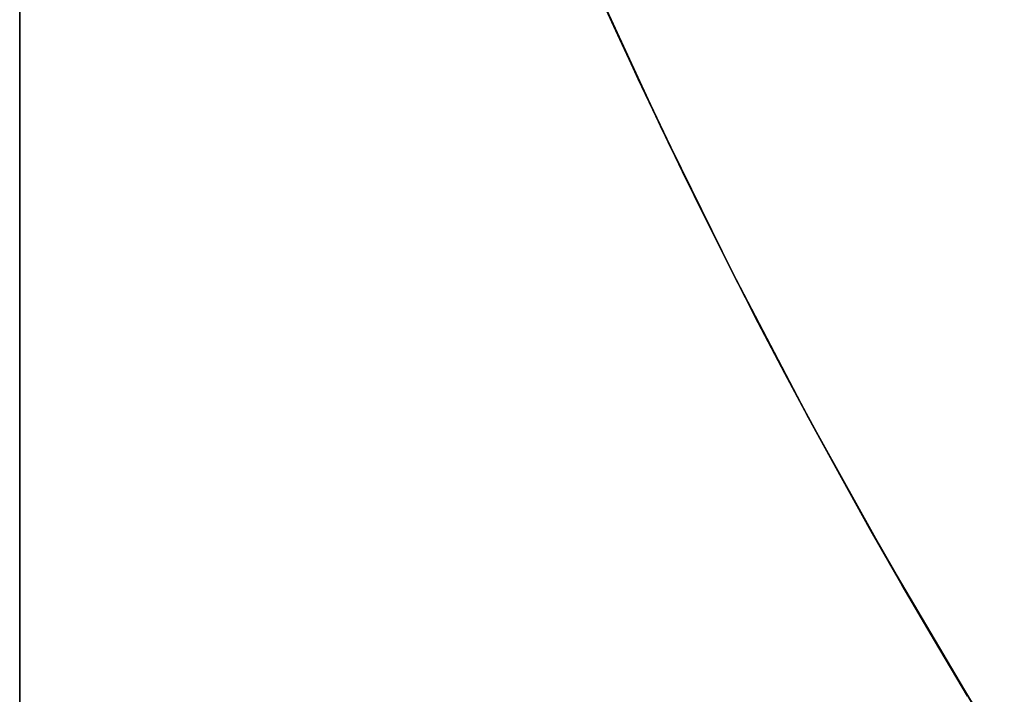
# Model space of a CAD drawing. Header units: millimetres. Extents: x -15 to 7, y 1 to 148.
# Tile 11 of 256: x -7.845 to -7.7253, y 12.4659 to 12.5479. Entities that reach past the tile are written whole.
import ezdxf

# ---------------------------------------------------------------- set-up
doc = ezdxf.new("R2010")
doc.units = ezdxf.units.MM
doc.header["$MEASUREMENT"] = 0
doc.layers.add('Default', color=7, linetype='Continuous', true_color=0x000000)

msp = doc.modelspace()

# ---------------------------------------------------------------- linework, layer by layer
at = {"layer": 'Default', "color": 254, "true_color": 0xcad1ee}
for points in [[(-7.845, 8.20198), (-7.845, 103.34668)], [(-7.845, 69.82698), (-7.845, 8.24144)], [(-7.58895, 12.29263), (-7.60367, 12.30664), (-7.61804, 12.32102), (-7.63204, 12.33576), (-7.64565, 12.35084), (-7.65887, 12.36626), (-7.67168, 12.38199), (-7.68407, 12.39802), (-7.69604, 12.41433), (-7.70756, 12.43091), (-7.71864, 12.44773), (-7.72927, 12.46479), (-7.73943, 12.48205), (-7.74913, 12.49951), (-7.75836, 12.51715), (-7.76711, 12.53494), (-7.77539, 12.55286), (-7.78319, 12.57091), (-7.79051, 12.58906), (-7.79735, 12.60729), (-7.80372, 12.62558), (-7.80961, 12.64392)], [(-7.80961, 12.64392), (-7.80372, 12.62558), (-7.79735, 12.60729), (-7.79051, 12.58906), (-7.78319, 12.57091), (-7.77539, 12.55286), (-7.76711, 12.53494), (-7.75836, 12.51715), (-7.74913, 12.49951), (-7.73943, 12.48205), (-7.72927, 12.46479), (-7.71864, 12.44773), (-7.70756, 12.43091), (-7.69604, 12.41433), (-7.68407, 12.39802), (-7.67168, 12.38199), (-7.65887, 12.36626), (-7.64565, 12.35084), (-7.63204, 12.33576), (-7.61804, 12.32102), (-7.60367, 12.30664), (-7.58895, 12.29263)]]:
    msp.add_lwpolyline(points, dxfattribs=at)
at = {"layer": 'Default', "color": 254, "true_color": 0xcad1ee, "extrusion": (1, 0, 0)}
msp.add_lwpolyline([(13.11091, -102.76454), (13.04655, -102.76383), (12.98163, -102.76166), (12.91621, -102.758), (12.85034, -102.75281), (12.78405, -102.74606), (12.7174, -102.73772), (12.65044, -102.72775), (12.58322, -102.71613), (12.51581, -102.70283), (12.44825, -102.68782), (12.38061, -102.67108), (12.31296, -102.6526), (12.24534, -102.63236), (12.17784, -102.61034), (12.11052, -102.58653), (12.04344, -102.56093), (11.97667, -102.53353), (11.91029, -102.50434), (11.84436, -102.47335), (11.77896, -102.44057), (11.71415, -102.40601), (11.65001, -102.36969), (11.5866, -102.33162), (11.52401, -102.29183), (11.46228, -102.25034), (11.40151, -102.20718), (11.34174, -102.16237), (11.28305, -102.11597), (11.2255, -102.068), (11.16915, -102.01851), (11.11407, -101.96754), (11.0603, -101.91515), (11.00791, -101.86139), (10.95695, -101.8063), (10.90746, -101.74996), (10.85949, -101.69241), (10.81308, -101.63372), (10.76828, -101.57395), (10.72512, -101.51317), (10.68363, -101.45145), (10.64384, -101.38885), (10.60577, -101.32545), (10.56945, -101.26131), (10.53489, -101.1965), (10.50211, -101.13109), (10.47112, -101.06517), (10.44193, -100.99878), (10.41453, -100.93202), (10.38893, -100.86494), (10.36512, -100.79761), (10.3431, -100.73011), (10.32286, -100.6625), (10.30438, -100.59485), (10.28764, -100.52721), (10.27263, -100.45965), (10.25933, -100.39224), (10.24771, -100.32502), (10.23774, -100.25806), (10.22939, -100.19141), (10.22265, -100.12512), (10.21746, -100.05924), (10.2138, -99.99383), (10.21163, -99.92891), (10.21091, -99.86454), (10.21163, -99.80018), (10.2138, -99.73526), (10.21746, -99.66984), (10.22265, -99.60397), (10.22939, -99.53768), (10.23774, -99.47103), (10.24771, -99.40407), (10.25933, -99.33685), (10.27263, -99.26944), (10.28764, -99.20188), (10.30438, -99.13424), (10.32286, -99.06658), (10.3431, -98.99897), (10.36512, -98.93147), (10.38893, -98.86415), (10.41453, -98.79707), (10.44193, -98.7303), (10.47112, -98.66392), (10.50211, -98.59799), (10.53489, -98.53259), (10.56945, -98.46778), (10.60577, -98.40364), (10.64384, -98.34023), (10.68363, -98.27764), (10.72512, -98.21591), (10.76828, -98.15514), (10.81308, -98.09537), (10.85949, -98.03668), (10.90746, -97.97913), (10.95695, -97.92278), (11.00791, -97.8677), (11.0603, -97.81393), (11.11407, -97.76154), (11.16915, -97.71058), (11.2255, -97.66109), (11.28305, -97.61312), (11.34174, -97.56671), (11.40151, -97.52191), (11.46228, -97.47875), (11.52401, -97.43726), (11.5866, -97.39746), (11.65001, -97.3594), (11.71415, -97.32308), (11.77896, -97.28852), (11.84436, -97.25574), (11.91029, -97.22475), (11.97667, -97.19556), (12.04344, -97.16816), (12.11052, -97.14256), (12.17784, -97.11875), (12.24534, -97.09673), (12.31296, -97.07649), (12.38061, -97.058), (12.44825, -97.04127), (12.51581, -97.02626), (12.58322, -97.01296), (12.65044, -97.00134), (12.7174, -96.99137), (12.78405, -96.98302), (12.85034, -96.97627), (12.91621, -96.97109), (12.98163, -96.96743), (13.04655, -96.96526), (13.11091, -96.96454)], dxfattribs=at)
at = {"layer": 'Default', "color": 254, "true_color": 0xcad1ee, "extrusion": (1, 2.95629e-14, 1.33327e-14)}
msp.add_lwpolyline([(12.87925, -38.13162), (12.87753, -38.0173), (12.87235, -37.90271), (12.86368, -37.78802), (12.85151, -37.67338), (12.83584, -37.55895), (12.81667, -37.4449), (12.79401, -37.33138), (12.76789, -37.21855), (12.73835, -37.10656), (12.70542, -36.99559), (12.66916, -36.88577), (12.62963, -36.77725), (12.5869, -36.67019), (12.54105, -36.56471), (12.49217, -36.46095), (12.44035, -36.35905)], dxfattribs=at)
at = {"layer": 'Default', "color": 254, "true_color": 0xcad1ee, "extrusion": (-9.5684e-06, 0.240338, 0.970689)}
msp.add_lwpolyline([(7.84449, -33.76272), (7.8443, -33.74523), (7.84373, -33.72758), (7.84276, -33.70981), (7.84137, -33.69192), (7.83958, -33.67392), (7.83735, -33.65582), (7.83469, -33.63764), (7.8316, -33.6194), (7.82805, -33.6011), (7.82405, -33.58277), (7.81959, -33.56442), (7.81466, -33.54606), (7.80927, -33.52771), (7.80341, -33.50939), (7.79707, -33.49112), (7.79025, -33.47292), (7.78296, -33.45479), (7.77519, -33.43677), (7.76694, -33.41886), (7.75821, -33.40109), (7.74902, -33.38348), (7.73935, -33.36604), (7.72922, -33.34879), (7.71863, -33.33175), (7.70759, -33.31494), (7.69611, -33.29838), (7.68418, -33.28208), (7.67183, -33.26606), (7.65906, -33.25034), (7.64589, -33.23493), (7.63232, -33.21985), (7.61836, -33.20512), (7.60404, -33.19074), (7.58936, -33.17674), (7.57434, -33.16312), (7.559, -33.1499), (7.54335, -33.13709), (7.5274, -33.12469), (7.51118, -33.11273), (7.49469, -33.10121), (7.47797, -33.09013), (7.46102, -33.0795), (7.44387, -33.06933), (7.42653, -33.05963), (7.40902, -33.05039), (7.39136, -33.04162), (7.37356, -33.03333), (7.35566, -33.02551), (7.33765, -33.01817), (7.31957, -33.0113), (7.30143, -33.0049), (7.28324, -32.99898), (7.26503, -32.99352), (7.24682, -32.98853), (7.2286, -32.984), (7.21042, -32.97992), (7.19227, -32.97629), (7.17417, -32.97311), (7.15614, -32.97036), (7.1382, -32.96804), (7.12035, -32.96613), (7.10261, -32.96464), (7.08499, -32.96356), (7.0675, -32.96286)], dxfattribs=at)
at = {"layer": 'Default', "color": 254, "true_color": 0xcad1ee, "extrusion": (1.69519e-05, -0.240331, 0.970691)}
msp.add_lwpolyline([(-7.8441, 3.44946), (-7.84392, 3.43196), (-7.84335, 3.41432), (-7.84238, 3.39654), (-7.841, 3.37865), (-7.83921, 3.36064), (-7.83698, 3.34254), (-7.83433, 3.32436), (-7.83124, 3.30612), (-7.82769, 3.28782), (-7.8237, 3.26948), (-7.81924, 3.25113), (-7.81432, 3.23276), (-7.80893, 3.21441), (-7.80307, 3.19609), (-7.79673, 3.17782), (-7.78992, 3.15961), (-7.78263, 3.14148), (-7.77486, 3.12345), (-7.76661, 3.10554), (-7.75789, 3.08777), (-7.7487, 3.07015), (-7.73903, 3.0527), (-7.72891, 3.03545), (-7.71832, 3.01841), (-7.70728, 3.0016), (-7.6958, 2.98503), (-7.68387, 2.96873), (-7.67152, 2.9527), (-7.65875, 2.93698), (-7.64558, 2.92156), (-7.63201, 2.90648), (-7.61806, 2.89174), (-7.60373, 2.87736), (-7.58905, 2.86336), (-7.57404, 2.84973), (-7.55869, 2.83651), (-7.54304, 2.82369), (-7.52709, 2.8113), (-7.51086, 2.79933), (-7.49438, 2.7878), (-7.47766, 2.77672), (-7.46071, 2.76609), (-7.44355, 2.75592), (-7.42621, 2.74621), (-7.4087, 2.73697), (-7.39103, 2.7282), (-7.37324, 2.7199), (-7.35533, 2.71208), (-7.33732, 2.70474), (-7.31924, 2.69787), (-7.3011, 2.69147), (-7.28291, 2.68554), (-7.2647, 2.68008), (-7.24647, 2.67509), (-7.22826, 2.67056), (-7.21007, 2.66648), (-7.19192, 2.66285), (-7.17382, 2.65966), (-7.15579, 2.65691), (-7.13784, 2.65459), (-7.11999, 2.65269), (-7.10225, 2.6512), (-7.08462, 2.65011), (-7.06713, 2.64941)], dxfattribs=at)
at = {"layer": 'Default', "color": 254, "true_color": 0xcad1ee, "extrusion": (1, 1.62511e-14, -1.57128e-15)}
msp.add_lwpolyline([(11.878, -90.07903), (11.93453, -90.03911), (11.99, -89.99737), (12.04434, -89.95385), (12.09746, -89.9086), (12.14927, -89.86167), (12.1997, -89.81312), (12.24867, -89.76302), (12.29612, -89.71141), (12.34197, -89.65839), (12.38616, -89.60402), (12.42864, -89.54838), (12.46934, -89.49155), (12.50823, -89.43362), (12.54526, -89.37468), (12.5804, -89.31481), (12.6136, -89.2541)], dxfattribs=at)
at = {"layer": 'Default', "color": 254, "true_color": 0xcad1ee, "extrusion": (5.57021e-14, 0.466624, 0.884456)}
msp.add_lwpolyline([(7.845, -52.80426), (7.84481, -52.78677), (7.84423, -52.76914), (7.84325, -52.75138), (7.84186, -52.73349), (7.84006, -52.7155), (7.83783, -52.69742), (7.83517, -52.67925), (7.83207, -52.66102), (7.82852, -52.64273), (7.82452, -52.62441), (7.82006, -52.60607), (7.81514, -52.58772), (7.80974, -52.56939), (7.80388, -52.55108), (7.79754, -52.53283), (7.79073, -52.51463), (7.78344, -52.49652), (7.77567, -52.47851), (7.76743, -52.46061), (7.75871, -52.44286), (7.74952, -52.42525), (7.73987, -52.40783), (7.72974, -52.39059), (7.71917, -52.37356), (7.70813, -52.35677), (7.69666, -52.34021), (7.68475, -52.32393), (7.67241, -52.30792), (7.65965, -52.29221), (7.64649, -52.27681), (7.63293, -52.26174), (7.61899, -52.24701), (7.60469, -52.23264), (7.59003, -52.21865), (7.57502, -52.20503), (7.5597, -52.19182), (7.54406, -52.17901), (7.52813, -52.16662), (7.51192, -52.15466), (7.49546, -52.14314), (7.47875, -52.13206), (7.46183, -52.12143), (7.44469, -52.11126), (7.42737, -52.10156), (7.40988, -52.09232), (7.39224, -52.08355), (7.37446, -52.07525), (7.35657, -52.06743), (7.33859, -52.06008), (7.32053, -52.05321), (7.3024, -52.0468), (7.28424, -52.04087), (7.26604, -52.03541), (7.24784, -52.03041), (7.22965, -52.02586), (7.21148, -52.02178), (7.19334, -52.01814), (7.17526, -52.01494), (7.15725, -52.01218), (7.13932, -52.00984), (7.12149, -52.00793), (7.10376, -52.00642), (7.08615, -52.00532), (7.06868, -52.00461)], dxfattribs=at)
at = {"layer": 'Default', "color": 254, "true_color": 0xcad1ee}
for points in [[(-7.7754, 12.55289, -57.95189), (-7.7729, 12.54734, -57.94561), (-7.7703, 12.54169, -57.93955), (-7.76759, 12.53595, -57.93372), (-7.76479, 12.53011, -57.9281), (-7.76189, 12.5242, -57.9227), (-7.75889, 12.5182, -57.91752), (-7.7558, 12.51214, -57.91254), (-7.7526, 12.50602, -57.90778), (-7.74931, 12.49984, -57.90321), (-7.74591, 12.49362, -57.89884), (-7.74242, 12.48736, -57.89466), (-7.73883, 12.48106, -57.89067), (-7.73516, 12.47473, -57.88687), (-7.7314, 12.46839, -57.88325), (-7.72755, 12.46204, -57.87981)], [(-7.7754, 12.55289, -53.95189), (-7.7729, 12.54734, -53.94561), (-7.7703, 12.54169, -53.93955), (-7.76759, 12.53595, -53.93372), (-7.76479, 12.53011, -53.9281), (-7.76189, 12.5242, -53.9227), (-7.75889, 12.5182, -53.91752), (-7.7558, 12.51214, -53.91254), (-7.7526, 12.50602, -53.90778), (-7.74931, 12.49984, -53.90321), (-7.74591, 12.49362, -53.89884), (-7.74242, 12.48736, -53.89466), (-7.73883, 12.48106, -53.89067), (-7.73516, 12.47473, -53.88687), (-7.7314, 12.46839, -53.88325), (-7.72755, 12.46204, -53.87981)], [(-7.7754, 12.55289, -49.95189), (-7.7729, 12.54734, -49.94561), (-7.7703, 12.54169, -49.93955), (-7.76759, 12.53595, -49.93372), (-7.76479, 12.53011, -49.9281), (-7.76189, 12.5242, -49.9227), (-7.75889, 12.5182, -49.91752), (-7.7558, 12.51214, -49.91254), (-7.7526, 12.50602, -49.90778), (-7.74931, 12.49984, -49.90321), (-7.74591, 12.49362, -49.89884), (-7.74242, 12.48736, -49.89466), (-7.73883, 12.48106, -49.89067), (-7.73516, 12.47473, -49.88687), (-7.7314, 12.46839, -49.88325), (-7.72755, 12.46204, -49.87981)], [(-7.7754, 12.55289, -45.95189), (-7.7729, 12.54734, -45.94561), (-7.7703, 12.54169, -45.93955), (-7.76759, 12.53595, -45.93372), (-7.76479, 12.53011, -45.9281), (-7.76189, 12.5242, -45.9227), (-7.75889, 12.5182, -45.91752), (-7.7558, 12.51214, -45.91254), (-7.7526, 12.50602, -45.90778), (-7.74931, 12.49984, -45.90321), (-7.74591, 12.49362, -45.89884), (-7.74242, 12.48736, -45.89466), (-7.73883, 12.48106, -45.89067), (-7.73516, 12.47473, -45.88687), (-7.7314, 12.46839, -45.88325), (-7.72755, 12.46204, -45.87981)], [(-7.7754, 12.55289, -81.95189), (-7.7729, 12.54734, -81.94561), (-7.7703, 12.54169, -81.93955), (-7.76759, 12.53595, -81.93372), (-7.76479, 12.53011, -81.9281), (-7.76189, 12.5242, -81.9227), (-7.75889, 12.5182, -81.91752), (-7.7558, 12.51214, -81.91254), (-7.7526, 12.50602, -81.90778), (-7.74931, 12.49984, -81.90321), (-7.74591, 12.49362, -81.89884), (-7.74242, 12.48736, -81.89466), (-7.73883, 12.48106, -81.89067), (-7.73516, 12.47473, -81.88687), (-7.7314, 12.46839, -81.88325), (-7.72755, 12.46204, -81.87981)], [(-7.7754, 12.55289, -77.95189), (-7.7729, 12.54734, -77.94561), (-7.7703, 12.54169, -77.93955), (-7.76759, 12.53595, -77.93372), (-7.76479, 12.53011, -77.9281), (-7.76189, 12.5242, -77.9227), (-7.75889, 12.5182, -77.91752), (-7.7558, 12.51214, -77.91254), (-7.7526, 12.50602, -77.90778), (-7.74931, 12.49984, -77.90321), (-7.74591, 12.49362, -77.89884), (-7.74242, 12.48736, -77.89466), (-7.73883, 12.48106, -77.89067), (-7.73516, 12.47473, -77.88687), (-7.7314, 12.46839, -77.88325), (-7.72755, 12.46204, -77.87981)], [(-7.7754, 12.55289, -73.95189), (-7.7729, 12.54734, -73.94561), (-7.7703, 12.54169, -73.93955), (-7.76759, 12.53595, -73.93372), (-7.76479, 12.53011, -73.9281), (-7.76189, 12.5242, -73.9227), (-7.75889, 12.5182, -73.91752), (-7.7558, 12.51214, -73.91254), (-7.7526, 12.50602, -73.90778), (-7.74931, 12.49984, -73.90321), (-7.74591, 12.49362, -73.89884), (-7.74242, 12.48736, -73.89466), (-7.73883, 12.48106, -73.89067), (-7.73516, 12.47473, -73.88687), (-7.7314, 12.46839, -73.88325), (-7.72755, 12.46204, -73.87981)], [(-7.7754, 12.55289, -69.95189), (-7.7729, 12.54734, -69.94561), (-7.7703, 12.54169, -69.93955), (-7.76759, 12.53595, -69.93372), (-7.76479, 12.53011, -69.9281), (-7.76189, 12.5242, -69.9227), (-7.75889, 12.5182, -69.91752), (-7.7558, 12.51214, -69.91254), (-7.7526, 12.50602, -69.90778), (-7.74931, 12.49984, -69.90321), (-7.74591, 12.49362, -69.89884), (-7.74242, 12.48736, -69.89466), (-7.73883, 12.48106, -69.89067), (-7.73516, 12.47473, -69.88687), (-7.7314, 12.46839, -69.88325), (-7.72755, 12.46204, -69.87981)], [(-7.7754, 12.55289, -65.95189), (-7.7729, 12.54734, -65.94561), (-7.7703, 12.54169, -65.93955), (-7.76759, 12.53595, -65.93372), (-7.76479, 12.53011, -65.9281), (-7.76189, 12.5242, -65.9227), (-7.75889, 12.5182, -65.91752), (-7.7558, 12.51214, -65.91254), (-7.7526, 12.50602, -65.90778), (-7.74931, 12.49984, -65.90321), (-7.74591, 12.49362, -65.89884), (-7.74242, 12.48736, -65.89466), (-7.73883, 12.48106, -65.89067), (-7.73516, 12.47473, -65.88687), (-7.7314, 12.46839, -65.88325), (-7.72755, 12.46204, -65.87981)], [(-7.7754, 12.55289, -61.95189), (-7.7729, 12.54734, -61.94561), (-7.7703, 12.54169, -61.93955), (-7.76759, 12.53595, -61.93372), (-7.76479, 12.53011, -61.9281), (-7.76189, 12.5242, -61.9227), (-7.75889, 12.5182, -61.91752), (-7.7558, 12.51214, -61.91254), (-7.7526, 12.50602, -61.90778), (-7.74931, 12.49984, -61.90321), (-7.74591, 12.49362, -61.89884), (-7.74242, 12.48736, -61.89466), (-7.73883, 12.48106, -61.89067), (-7.73516, 12.47473, -61.88687), (-7.7314, 12.46839, -61.88325), (-7.72755, 12.46204, -61.87981)], [(-7.72834, 12.46333, -60.28302), (-7.73205, 12.4695, -60.27965), (-7.73569, 12.47565, -60.27611), (-7.73924, 12.48178, -60.2724), (-7.74271, 12.48789, -60.26851), (-7.7461, 12.49397, -60.26444), (-7.74939, 12.50001, -60.26018), (-7.75259, 12.50601, -60.25575), (-7.7557, 12.51196, -60.25112), (-7.75871, 12.51784, -60.24631), (-7.76163, 12.52366, -60.24131), (-7.76445, 12.52941, -60.2361), (-7.76718, 12.53509, -60.23069), (-7.76982, 12.54068, -60.22507), (-7.77236, 12.54618, -60.21925), (-7.77481, 12.55158, -60.21322)], [(-7.72834, 12.46333, -56.28302), (-7.73205, 12.4695, -56.27965), (-7.73569, 12.47565, -56.27611), (-7.73924, 12.48178, -56.2724), (-7.74271, 12.48789, -56.26851), (-7.7461, 12.49397, -56.26444), (-7.74939, 12.50001, -56.26018), (-7.75259, 12.50601, -56.25575), (-7.7557, 12.51196, -56.25112), (-7.75871, 12.51784, -56.24631), (-7.76163, 12.52366, -56.24131), (-7.76445, 12.52941, -56.2361), (-7.76718, 12.53509, -56.23069), (-7.76982, 12.54068, -56.22507), (-7.77236, 12.54618, -56.21925), (-7.77481, 12.55158, -56.21322)], [(-7.72834, 12.46333, -52.28302), (-7.73205, 12.4695, -52.27965), (-7.73569, 12.47565, -52.27611), (-7.73924, 12.48178, -52.2724), (-7.74271, 12.48789, -52.26851), (-7.7461, 12.49397, -52.26444), (-7.74939, 12.50001, -52.26018), (-7.75259, 12.50601, -52.25575), (-7.7557, 12.51196, -52.25112), (-7.75871, 12.51784, -52.24631), (-7.76163, 12.52366, -52.24131), (-7.76445, 12.52941, -52.2361), (-7.76718, 12.53509, -52.23069), (-7.76982, 12.54068, -52.22507), (-7.77236, 12.54618, -52.21925), (-7.77481, 12.55158, -52.21322)], [(-7.72834, 12.46333, -48.28302), (-7.73205, 12.4695, -48.27965), (-7.73569, 12.47565, -48.27611), (-7.73924, 12.48178, -48.2724), (-7.74271, 12.48789, -48.26851), (-7.7461, 12.49397, -48.26444), (-7.74939, 12.50001, -48.26018), (-7.75259, 12.50601, -48.25575), (-7.7557, 12.51196, -48.25112), (-7.75871, 12.51784, -48.24631), (-7.76163, 12.52366, -48.24131), (-7.76445, 12.52941, -48.2361), (-7.76718, 12.53509, -48.23069), (-7.76982, 12.54068, -48.22507), (-7.77236, 12.54618, -48.21925), (-7.77481, 12.55158, -48.21322)], [(-7.72834, 12.46333, -84.28302), (-7.73205, 12.4695, -84.27965), (-7.73569, 12.47565, -84.27611), (-7.73924, 12.48178, -84.2724), (-7.74271, 12.48789, -84.26851), (-7.7461, 12.49397, -84.26444), (-7.74939, 12.50001, -84.26018), (-7.75259, 12.50601, -84.25575), (-7.7557, 12.51196, -84.25112), (-7.75871, 12.51784, -84.24631), (-7.76163, 12.52366, -84.24131), (-7.76445, 12.52941, -84.2361), (-7.76718, 12.53509, -84.23069), (-7.76982, 12.54068, -84.22507), (-7.77236, 12.54618, -84.21925), (-7.77481, 12.55158, -84.21322)], [(-7.72834, 12.46333, -80.28302), (-7.73205, 12.4695, -80.27965), (-7.73569, 12.47565, -80.27611), (-7.73924, 12.48178, -80.2724), (-7.74271, 12.48789, -80.26851), (-7.7461, 12.49397, -80.26444), (-7.74939, 12.50001, -80.26018), (-7.75259, 12.50601, -80.25575), (-7.7557, 12.51196, -80.25112), (-7.75871, 12.51784, -80.24631), (-7.76163, 12.52366, -80.24131), (-7.76445, 12.52941, -80.2361), (-7.76718, 12.53509, -80.23069), (-7.76982, 12.54068, -80.22507), (-7.77236, 12.54618, -80.21925), (-7.77481, 12.55158, -80.21322)], [(-7.72834, 12.46333, -76.28302), (-7.73205, 12.4695, -76.27965), (-7.73569, 12.47565, -76.27611), (-7.73924, 12.48178, -76.2724), (-7.74271, 12.48789, -76.26851), (-7.7461, 12.49397, -76.26444), (-7.74939, 12.50001, -76.26018), (-7.75259, 12.50601, -76.25575), (-7.7557, 12.51196, -76.25112), (-7.75871, 12.51784, -76.24631), (-7.76163, 12.52366, -76.24131), (-7.76445, 12.52941, -76.2361), (-7.76718, 12.53509, -76.23069), (-7.76982, 12.54068, -76.22507), (-7.77236, 12.54618, -76.21925), (-7.77481, 12.55158, -76.21322)], [(-7.72834, 12.46333, -72.28302), (-7.73205, 12.4695, -72.27965), (-7.73569, 12.47565, -72.27611), (-7.73924, 12.48178, -72.2724), (-7.74271, 12.48789, -72.26851), (-7.7461, 12.49397, -72.26444), (-7.74939, 12.50001, -72.26018), (-7.75259, 12.50601, -72.25575), (-7.7557, 12.51196, -72.25112), (-7.75871, 12.51784, -72.24631), (-7.76163, 12.52366, -72.24131), (-7.76445, 12.52941, -72.2361), (-7.76718, 12.53509, -72.23069), (-7.76982, 12.54068, -72.22507), (-7.77236, 12.54618, -72.21925), (-7.77481, 12.55158, -72.21322)], [(-7.72834, 12.46333, -68.28302), (-7.73205, 12.4695, -68.27965), (-7.73569, 12.47565, -68.27611), (-7.73924, 12.48178, -68.2724), (-7.74271, 12.48789, -68.26851), (-7.7461, 12.49397, -68.26444), (-7.74939, 12.50001, -68.26018), (-7.75259, 12.50601, -68.25575), (-7.7557, 12.51196, -68.25112), (-7.75871, 12.51784, -68.24631), (-7.76163, 12.52366, -68.24131), (-7.76445, 12.52941, -68.2361), (-7.76718, 12.53509, -68.23069), (-7.76982, 12.54068, -68.22507), (-7.77236, 12.54618, -68.21925), (-7.77481, 12.55158, -68.21322)], [(-7.72834, 12.46333, -64.28302), (-7.73205, 12.4695, -64.27965), (-7.73569, 12.47565, -64.27611), (-7.73924, 12.48178, -64.2724), (-7.74271, 12.48789, -64.26851), (-7.7461, 12.49397, -64.26444), (-7.74939, 12.50001, -64.26018), (-7.75259, 12.50601, -64.25575), (-7.7557, 12.51196, -64.25112), (-7.75871, 12.51784, -64.24631), (-7.76163, 12.52366, -64.24131), (-7.76445, 12.52941, -64.2361), (-7.76718, 12.53509, -64.23069), (-7.76982, 12.54068, -64.22507), (-7.77236, 12.54618, -64.21925), (-7.77481, 12.55158, -64.21322)], [(-7.7298, 12.46565, -61.8817), (-7.73384, 12.47243, -61.88549), (-7.73775, 12.47911, -61.88944), (-7.74151, 12.4857, -61.89357), (-7.74514, 12.4922, -61.89785), (-7.74864, 12.49859, -61.9023), (-7.752, 12.50488, -61.90691), (-7.75524, 12.51106, -61.91168), (-7.75835, 12.51713, -61.9166), (-7.76134, 12.52308, -61.92169), (-7.76421, 12.52891, -61.92693), (-7.76697, 12.53462, -61.93232), (-7.76957, 12.54012, -61.93778), (-7.77207, 12.54549, -61.94338), (-7.77446, 12.55072, -61.94913)], [(-7.7298, 12.46565, -65.8817), (-7.73384, 12.47243, -65.88549), (-7.73775, 12.47911, -65.88944), (-7.74151, 12.4857, -65.89357), (-7.74514, 12.4922, -65.89785), (-7.74864, 12.49859, -65.9023), (-7.752, 12.50488, -65.90691), (-7.75524, 12.51106, -65.91168), (-7.75835, 12.51713, -65.9166), (-7.76134, 12.52308, -65.92169), (-7.76421, 12.52891, -65.92693), (-7.76697, 12.53462, -65.93232), (-7.76957, 12.54012, -65.93778), (-7.77207, 12.54549, -65.94338), (-7.77446, 12.55072, -65.94913)], [(-7.7298, 12.46565, -69.8817), (-7.73384, 12.47243, -69.88549), (-7.73775, 12.47911, -69.88944), (-7.74151, 12.4857, -69.89357), (-7.74514, 12.4922, -69.89785), (-7.74864, 12.49859, -69.9023), (-7.752, 12.50488, -69.90691), (-7.75524, 12.51106, -69.91168), (-7.75835, 12.51713, -69.9166), (-7.76134, 12.52308, -69.92169), (-7.76421, 12.52891, -69.92693), (-7.76697, 12.53462, -69.93232), (-7.76957, 12.54012, -69.93778), (-7.77207, 12.54549, -69.94338), (-7.77446, 12.55072, -69.94913)], [(-7.7298, 12.46565, -73.8817), (-7.73384, 12.47243, -73.88549), (-7.73775, 12.47911, -73.88944), (-7.74151, 12.4857, -73.89357), (-7.74514, 12.4922, -73.89785), (-7.74864, 12.49859, -73.9023), (-7.752, 12.50488, -73.90691), (-7.75524, 12.51106, -73.91168), (-7.75835, 12.51713, -73.9166), (-7.76134, 12.52308, -73.92169), (-7.76421, 12.52891, -73.92693), (-7.76697, 12.53462, -73.93232), (-7.76957, 12.54012, -73.93778), (-7.77207, 12.54549, -73.94338), (-7.77446, 12.55072, -73.94913)], [(-7.7298, 12.46565, -77.8817), (-7.73384, 12.47243, -77.88549), (-7.73775, 12.47911, -77.88944), (-7.74151, 12.4857, -77.89357), (-7.74514, 12.4922, -77.89785), (-7.74864, 12.49859, -77.9023), (-7.752, 12.50488, -77.90691), (-7.75524, 12.51106, -77.91168), (-7.75835, 12.51713, -77.9166), (-7.76134, 12.52308, -77.92169), (-7.76421, 12.52891, -77.92693), (-7.76697, 12.53462, -77.93232), (-7.76957, 12.54012, -77.93778), (-7.77207, 12.54549, -77.94338), (-7.77446, 12.55072, -77.94913)], [(-7.7298, 12.46565, -81.8817), (-7.73384, 12.47243, -81.88549), (-7.73775, 12.47911, -81.88944), (-7.74151, 12.4857, -81.89357), (-7.74514, 12.4922, -81.89785), (-7.74864, 12.49859, -81.9023), (-7.752, 12.50488, -81.90691), (-7.75524, 12.51106, -81.91168), (-7.75835, 12.51713, -81.9166), (-7.76134, 12.52308, -81.92169), (-7.76421, 12.52891, -81.92693), (-7.76697, 12.53462, -81.93232), (-7.76957, 12.54012, -81.93778), (-7.77207, 12.54549, -81.94338), (-7.77446, 12.55072, -81.94913)], [(-7.7298, 12.46565, -45.8817), (-7.73384, 12.47243, -45.88549), (-7.73775, 12.47911, -45.88944), (-7.74151, 12.4857, -45.89357), (-7.74514, 12.4922, -45.89785), (-7.74864, 12.49859, -45.9023), (-7.752, 12.50488, -45.90691), (-7.75524, 12.51106, -45.91168), (-7.75835, 12.51713, -45.9166), (-7.76134, 12.52308, -45.92169), (-7.76421, 12.52891, -45.92693), (-7.76697, 12.53462, -45.93232), (-7.76957, 12.54012, -45.93778), (-7.77207, 12.54549, -45.94338), (-7.77446, 12.55072, -45.94913)], [(-7.7298, 12.46565, -49.8817), (-7.73384, 12.47243, -49.88549), (-7.73775, 12.47911, -49.88944), (-7.74151, 12.4857, -49.89357), (-7.74514, 12.4922, -49.89785), (-7.74864, 12.49859, -49.9023), (-7.752, 12.50488, -49.90691), (-7.75524, 12.51106, -49.91168), (-7.75835, 12.51713, -49.9166), (-7.76134, 12.52308, -49.92169), (-7.76421, 12.52891, -49.92693), (-7.76697, 12.53462, -49.93232), (-7.76957, 12.54012, -49.93778), (-7.77207, 12.54549, -49.94338), (-7.77446, 12.55072, -49.94913)], [(-7.7298, 12.46565, -53.8817), (-7.73384, 12.47243, -53.88549), (-7.73775, 12.47911, -53.88944), (-7.74151, 12.4857, -53.89357), (-7.74514, 12.4922, -53.89785), (-7.74864, 12.49859, -53.9023), (-7.752, 12.50488, -53.90691), (-7.75524, 12.51106, -53.91168), (-7.75835, 12.51713, -53.9166), (-7.76134, 12.52308, -53.92169), (-7.76421, 12.52891, -53.92693), (-7.76697, 12.53462, -53.93232), (-7.76957, 12.54012, -53.93778), (-7.77207, 12.54549, -53.94338), (-7.77446, 12.55072, -53.94913)], [(-7.7298, 12.46565, -57.8817), (-7.73384, 12.47243, -57.88549), (-7.73775, 12.47911, -57.88944), (-7.74151, 12.4857, -57.89357), (-7.74514, 12.4922, -57.89785), (-7.74864, 12.49859, -57.9023), (-7.752, 12.50488, -57.90691), (-7.75524, 12.51106, -57.91168), (-7.75835, 12.51713, -57.9166), (-7.76134, 12.52308, -57.92169), (-7.76421, 12.52891, -57.92693), (-7.76697, 12.53462, -57.93232), (-7.76957, 12.54012, -57.93778), (-7.77207, 12.54549, -57.94338), (-7.77446, 12.55072, -57.94913)], [(-7.77366, 12.549, -60.21633), (-7.7713, 12.54384, -60.2219), (-7.76883, 12.53856, -60.22732), (-7.76622, 12.53307, -60.23269), (-7.7635, 12.52746, -60.23792), (-7.76067, 12.52173, -60.243), (-7.75772, 12.51589, -60.24794), (-7.75466, 12.50994, -60.25272), (-7.75148, 12.50389, -60.25736), (-7.74817, 12.49773, -60.26184), (-7.74474, 12.49147, -60.26616), (-7.74118, 12.48511, -60.27034), (-7.73749, 12.47866, -60.27435), (-7.73366, 12.47212, -60.27821), (-7.7297, 12.46549, -60.28191)], [(-7.77366, 12.549, -56.21633), (-7.7713, 12.54384, -56.2219), (-7.76883, 12.53856, -56.22732), (-7.76622, 12.53307, -56.23269), (-7.7635, 12.52746, -56.23792), (-7.76067, 12.52173, -56.243), (-7.75772, 12.51589, -56.24794), (-7.75466, 12.50994, -56.25272), (-7.75148, 12.50389, -56.25736), (-7.74817, 12.49773, -56.26184), (-7.74474, 12.49147, -56.26616), (-7.74118, 12.48511, -56.27034), (-7.73749, 12.47866, -56.27435), (-7.73366, 12.47212, -56.27821), (-7.7297, 12.46549, -56.28191)], [(-7.77366, 12.549, -52.21633), (-7.7713, 12.54384, -52.2219), (-7.76883, 12.53856, -52.22732), (-7.76622, 12.53307, -52.23269), (-7.7635, 12.52746, -52.23792), (-7.76067, 12.52173, -52.243), (-7.75772, 12.51589, -52.24794), (-7.75466, 12.50994, -52.25272), (-7.75148, 12.50389, -52.25736), (-7.74817, 12.49773, -52.26184), (-7.74474, 12.49147, -52.26616), (-7.74118, 12.48511, -52.27034), (-7.73749, 12.47866, -52.27435), (-7.73366, 12.47212, -52.27821), (-7.7297, 12.46549, -52.28191)], [(-7.77366, 12.549, -48.21633), (-7.7713, 12.54384, -48.2219), (-7.76883, 12.53856, -48.22732), (-7.76622, 12.53307, -48.23269), (-7.7635, 12.52746, -48.23792), (-7.76067, 12.52173, -48.243), (-7.75772, 12.51589, -48.24794), (-7.75466, 12.50994, -48.25272), (-7.75148, 12.50389, -48.25736), (-7.74817, 12.49773, -48.26184), (-7.74474, 12.49147, -48.26616), (-7.74118, 12.48511, -48.27034), (-7.73749, 12.47866, -48.27435), (-7.73366, 12.47212, -48.27821), (-7.7297, 12.46549, -48.28191)], [(-7.77366, 12.549, -84.21633), (-7.7713, 12.54384, -84.2219), (-7.76883, 12.53856, -84.22732), (-7.76622, 12.53307, -84.23269), (-7.7635, 12.52746, -84.23792), (-7.76067, 12.52173, -84.243), (-7.75772, 12.51589, -84.24794), (-7.75466, 12.50994, -84.25272), (-7.75148, 12.50389, -84.25736), (-7.74817, 12.49773, -84.26184), (-7.74474, 12.49147, -84.26616), (-7.74118, 12.48511, -84.27034), (-7.73749, 12.47866, -84.27435), (-7.73366, 12.47212, -84.27821), (-7.7297, 12.46549, -84.28191)], [(-7.77366, 12.549, -80.21633), (-7.7713, 12.54384, -80.2219), (-7.76883, 12.53856, -80.22732), (-7.76622, 12.53307, -80.23269), (-7.7635, 12.52746, -80.23792), (-7.76067, 12.52173, -80.243), (-7.75772, 12.51589, -80.24794), (-7.75466, 12.50994, -80.25272), (-7.75148, 12.50389, -80.25736), (-7.74817, 12.49773, -80.26184), (-7.74474, 12.49147, -80.26616), (-7.74118, 12.48511, -80.27034), (-7.73749, 12.47866, -80.27435), (-7.73366, 12.47212, -80.27821), (-7.7297, 12.46549, -80.28191)], [(-7.77366, 12.549, -76.21633), (-7.7713, 12.54384, -76.2219), (-7.76883, 12.53856, -76.22732), (-7.76622, 12.53307, -76.23269), (-7.7635, 12.52746, -76.23792), (-7.76067, 12.52173, -76.243), (-7.75772, 12.51589, -76.24794), (-7.75466, 12.50994, -76.25272), (-7.75148, 12.50389, -76.25736), (-7.74817, 12.49773, -76.26184), (-7.74474, 12.49147, -76.26616), (-7.74118, 12.48511, -76.27034), (-7.73749, 12.47866, -76.27435), (-7.73366, 12.47212, -76.27821), (-7.7297, 12.46549, -76.28191)], [(-7.77366, 12.549, -72.21633), (-7.7713, 12.54384, -72.2219), (-7.76883, 12.53856, -72.22732), (-7.76622, 12.53307, -72.23269), (-7.7635, 12.52746, -72.23792), (-7.76067, 12.52173, -72.243), (-7.75772, 12.51589, -72.24794), (-7.75466, 12.50994, -72.25272), (-7.75148, 12.50389, -72.25736), (-7.74817, 12.49773, -72.26184), (-7.74474, 12.49147, -72.26616), (-7.74118, 12.48511, -72.27034), (-7.73749, 12.47866, -72.27435), (-7.73366, 12.47212, -72.27821), (-7.7297, 12.46549, -72.28191)], [(-7.77366, 12.549, -68.21633), (-7.7713, 12.54384, -68.2219), (-7.76883, 12.53856, -68.22732), (-7.76622, 12.53307, -68.23269), (-7.7635, 12.52746, -68.23792), (-7.76067, 12.52173, -68.243), (-7.75772, 12.51589, -68.24794), (-7.75466, 12.50994, -68.25272), (-7.75148, 12.50389, -68.25736), (-7.74817, 12.49773, -68.26184), (-7.74474, 12.49147, -68.26616), (-7.74118, 12.48511, -68.27034), (-7.73749, 12.47866, -68.27435), (-7.73366, 12.47212, -68.27821), (-7.7297, 12.46549, -68.28191)], [(-7.77366, 12.549, -64.21633), (-7.7713, 12.54384, -64.2219), (-7.76883, 12.53856, -64.22732), (-7.76622, 12.53307, -64.23269), (-7.7635, 12.52746, -64.23792), (-7.76067, 12.52173, -64.243), (-7.75772, 12.51589, -64.24794), (-7.75466, 12.50994, -64.25272), (-7.75148, 12.50389, -64.25736), (-7.74817, 12.49773, -64.26184), (-7.74474, 12.49147, -64.26616), (-7.74118, 12.48511, -64.27034), (-7.73749, 12.47866, -64.27435), (-7.73366, 12.47212, -64.27821), (-7.7297, 12.46549, -64.28191)]]:
    msp.add_polyline3d(points, dxfattribs=at)

doc.saveas('drawing.dxf')
